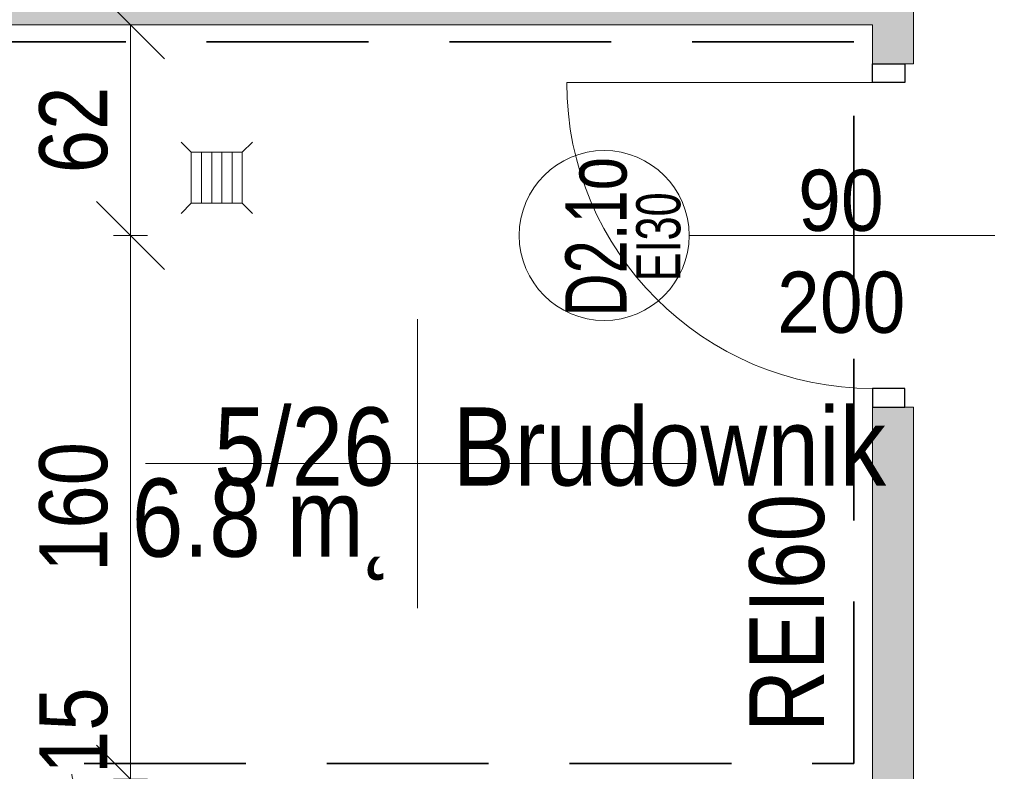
# Model space of a CAD drawing. Header units: centimetres. Extents: x -1631 to 21770, y -8842 to 3590.
# Tile 47 of 87: x 34 to 324, y 578 to 799. Entities that reach past the tile are written whole.
import ezdxf

# ---------------------------------------------------------------- set-up
doc = ezdxf.new("R2010")
doc.units = ezdxf.units.CM
doc.linetypes.add('Dash', pattern=[60, 30, -30])
doc.linetypes.add('Hidden', pattern=[71.4375, 47.625, -23.8125])
for name, color, linetype, lineweight in [('A-ANNO-DIMS', 211, 'Continuous', 13), ('A-ANNO-DIMS-100', 211, 'Continuous', 13), ('A-ANNO-NOTE', 131, 'Continuous', 9), ('A-AREA-IDEN', 2, 'Continuous', 13), ('A-DETL', 90, 'Continuous', 9), ('A-DETL-GENF', 92, 'Continuous', 9), ('A-DETL-MEDM', 33, 'Continuous', 13), ('A-DOOR', 31, 'Continuous', 13), ('A-WALL', 113, 'Continuous', 13), ('A-WALL-PATT', 111, 'Continuous', 13), ('G-ANNO-TEXT', 231, 'Continuous', 13), ('P-SANR-FIXT', 6, 'Continuous', 9)]:
    doc.layers.add(name, color=color, linetype=linetype, lineweight=lineweight)
doc.styles.add('Arial', font='arial.ttf', dxfattribs={"width": 0.9, "height": 18})
doc.styles.add('Arial Narrow', font='ARIALN.TTF', dxfattribs={"height": 22})
doc.styles.add('Arial Narrow_5', font='ARIALN.TTF', dxfattribs={"height": 20})
doc.styles.add('Arial_11', font='arial.ttf', dxfattribs={"width": 0.85, "height": 23})
doc.styles.add('Arial_2', font='arial.ttf', dxfattribs={"width": 0.7, "height": 13})
doc.styles.add('Arial_3', font='arial.ttf', dxfattribs={"width": 0.7, "height": 18})
doc.dimstyles.new('Diagonal_1_100__0__wewnętrzne', dxfattribs={"dimscale": 30.48, "dimtxt": 20.468619, "dimasz": 0.656168, "dimexe": 0.164042, "dimexo": 0.0625, "dimgap": 0.032808, "dimtad": 1, "dimdec": 0, "dimdsep": 46, "dimtxsty": 'Arial Narrow_5', "dimblk1": 'OBLIQUE', "dimblk2": 'OBLIQUE', "dimsah": 1, "dimcen": 0.09, "dimazin": 0, "dimtfac": 1, "dimtdec": 4, "dimtix": 1, "dimtmove": 1, "dimatfit": 3, "dimfxl": 0, "dimtvp": 1, "dimtolj": 1, "dimtzin": 0, "dimarcsym": 0})
doc.dimstyles.new('Diagonal_1_100__0__wewnętrzne_1', dxfattribs={"dimscale": 30.48, "dimtxt": 20.468619, "dimasz": 0.656168, "dimexe": 0.164042, "dimexo": 0.0625, "dimgap": 0.032808, "dimtad": 1, "dimdec": 0, "dimdsep": 46, "dimtxsty": 'Arial Narrow_5', "dimblk1": 'OBLIQUE', "dimblk2": 'OBLIQUE', "dimsah": 1, "dimcen": 0.09, "dimazin": 0, "dimtfac": 1, "dimtdec": 4, "dimtix": 1, "dimtmove": 0, "dimatfit": 3, "dimfxl": 0, "dimtvp": 1, "dimtolj": 1, "dimtzin": 0, "dimarcsym": 0})

# ---------------------------------------------------------------- blocks, each defined once
blk = doc.blocks.new('kratka ściekowa - kratka ściekowa-822328-5_piętro III __10_50 m_ - stan projektowany')
at = {"layer": 'P-SANR-FIXT'}
for p, q in [((-10.5, 10.5), (-7.5, 7.5)), ((10.5, 10.5), (7.5, 7.5)), ((-7.5, 7.5), (-7.5, -7.5)), ((7.5, 7.5), (-7.5, 7.5)), ((-4.5, 7.5), (-4.5, -7.5)), ((-1.5, 7.5), (-1.5, -7.5)), ((1.5, 7.5), (1.5, -7.5)), ((4.5, 7.5), (4.5, -7.5)), ((7.5, -7.5), (7.5, 7.5)), ((-10.5, -10.5), (-7.5, -7.5)), ((-7.5, -7.5), (7.5, -7.5)), ((7.5, -7.5), (10.5, -10.5))]:
    blk.add_line(p, q, dxfattribs=at)
blk = doc.blocks.new('DRZWI 1S - automatyczna etykieta - Drzwi 90 _PPOŻ EI30 łazienkowe_-2486748-5_piętro III __10_50 m_ - stan projektowany')
at = {"layer": 'A-DETL-GENF'}
for p, q in [((-50.5, 6), (-50.5, -3.5)), ((-45, 6), (-50.5, 6)), ((-45, -3.5), (-45, 6)), ((50.5, 6), (45, 6)), ((45, 6), (45, -3.5)), ((50.5, -3.5), (50.5, 6)), ((-50.5, -3.5), (-45, -3.5)), ((45, -3.5), (50.5, -3.5))]:
    blk.add_line(p, q, dxfattribs=at)
at = {"layer": 'A-DETL-MEDM', "lineweight": 25}
for p, q in [((-45, 6), (-50.5, 6)), ((-50.5, 6), (-50.5, -3.5)), ((-45, -3.5), (-45, 6)), ((45, -3.5), (45, 6)), ((45, 6), (50.5, 6)), ((50.5, 6), (50.5, -3.5)), ((-50.5, -3.5), (-45, -3.5)), ((50.5, -3.5), (45, -3.5))]:
    blk.add_line(p, q, dxfattribs=at)
at = {"layer": 'A-DOOR'}
blk.add_line((45, 6), (45, 96), dxfattribs=at)
blk.add_arc((45, 6), 90, 90, 180, dxfattribs=at)
blk = doc.blocks.new('DIMBLOCK105-5_piętro III __10_50 m_ - stan projektowany')
at = {"layer": 'A-ANNO-DIMS-100', "transparency": 16777216}
for p, q in [((66.98, 575.33), (56.98, 585.33)), ((61.98, 575.33), (71.98, 575.33)), ((66.98, 575.33), (61.98, 575.33)), ((66.98, 560.33), (66.98, 575.33)), ((66.98, 575.33), (76.98, 565.33)), ((66.98, 560.33), (56.98, 570.33)), ((61.98, 560.33), (71.98, 560.33)), ((66.98, 560.33), (61.98, 560.33)), ((66.98, 560.33), (76.98, 550.33))]:
    blk.add_line(p, q, dxfattribs=at)
blk.add_ellipse((66.98, 576.87), major_axis=(17.24, 0), ratio=0.524691, start_param=3.141593, end_param=4.712389, dxfattribs=at)
at = {"layer": 'A-ANNO-DIMS-100', "color": 0, "transparency": 16777216, "insert": (40.13, 576.87), "char_height": 20, "width": 30.4105, "attachment_point": 1, "rotation": 90, "line_spacing_factor": 0.974696, "style": 'Arial Narrow_5'}
blk.add_mtext('15', dxfattribs=at)
blk = doc.blocks.new('_Oblique')
at = {"color": 0, "linetype": 'ByBlock', "lineweight": -2}
blk.add_line((-0.5, -0.5), (0.5, 0.5), dxfattribs=at)
blk = doc.blocks.new('DIMBLOCK106-5_piętro III __10_50 m_ - stan projektowany')
at = {"layer": 'A-ANNO-DIMS-100', "transparency": 16777216}
for p, q in [((66.98, 735.33), (56.98, 745.33)), ((71.98, 735.33), (61.98, 735.33)), ((66.98, 575.33), (66.98, 735.33)), ((66.98, 735.33), (76.98, 725.33)), ((66.98, 735.33), (71.98, 735.33)), ((66.98, 575.33), (56.98, 585.33)), ((61.98, 575.33), (71.98, 575.33)), ((66.98, 575.33), (61.98, 575.33)), ((66.98, 575.33), (76.98, 565.33))]:
    blk.add_line(p, q, dxfattribs=at)
at = {"layer": 'A-ANNO-DIMS-100', "color": 0, "transparency": 16777216, "insert": (40.13, 636.32), "char_height": 20, "width": 45.6158, "attachment_point": 1, "rotation": 90, "line_spacing_factor": 0.974696, "style": 'Arial Narrow_5'}
blk.add_mtext('160', dxfattribs=at)
blk = doc.blocks.new('DIMBLOCK107-5_piętro III __10_50 m_ - stan projektowany')
at = {"layer": 'A-ANNO-DIMS-100', "transparency": 16777216}
for p, q in [((66.98, 797.33), (56.98, 807.33)), ((61.98, 797.33), (71.98, 797.33)), ((66.98, 797.33), (61.98, 797.33)), ((66.98, 735.33), (66.98, 797.33)), ((66.98, 797.33), (76.98, 787.33)), ((66.98, 735.33), (56.98, 745.33)), ((71.98, 735.33), (61.98, 735.33)), ((66.98, 735.33), (76.98, 725.33)), ((66.98, 735.33), (71.98, 735.33))]:
    blk.add_line(p, q, dxfattribs=at)
at = {"layer": 'A-ANNO-DIMS-100', "color": 0, "transparency": 16777216, "insert": (40.13, 753.65), "char_height": 20, "width": 30.4105, "attachment_point": 1, "rotation": 90, "line_spacing_factor": 0.974696, "style": 'Arial Narrow_5'}
blk.add_mtext('62', dxfattribs=at)
blk = doc.blocks.new('METKA_POMIESZCZENIA2 - Rozbudowana krótka - bez ramki-2403173-5_piętro III __10_50 m_ - stan projektowany')
at = {"layer": 'A-AREA-IDEN'}
for p, q in [((0, 0.425), (0, 0)), ((0.0976, 0), (-0.8, 0)), ((-0.8, 0), (0.8, 0)), ((0, 0), (0, -0.425))]:
    blk.add_line(p, q, dxfattribs=at)

msp = doc.modelspace()

# ---------------------------------------------------------------- hatches: boundary and pattern name
at = {"layer": 'A-WALL-PATT'}
msp.add_hatch(color=9, dxfattribs=at).paths.add_polyline_path([(297.38, 797.33), (297.38, 803.33), (-22.62, 803.33), (-22.62, 797.33), (285.38, 797.33)], flags=0)
h = msp.add_hatch(color=9, dxfattribs=at)
h.paths.add_polyline_path([(297.38, 122.33), (297.38, 359.83), (285.38, 359.83), (285.38, 122.33)], flags=0)
h.paths.add_polyline_path([(297.38, 460.83), (297.38, 466.83), (285.38, 466.83), (285.38, 460.83), (294.88, 460.83)], flags=0)
h.paths.add_polyline_path([(297.38, 567.83), (297.38, 684.83), (285.38, 684.83), (285.38, 567.83), (294.88, 567.83)], flags=0)
h.paths.add_polyline_path([(285.38, 785.83), (297.38, 785.83), (297.38, 797.33), (285.38, 797.33), (285.38, 788.28)], flags=0)

# ---------------------------------------------------------------- linework, layer by layer
at = {"layer": 'A-ANNO-NOTE', "lineweight": 13}
msp.add_line((321.38, 735.33), (231.38, 735.33), dxfattribs=at)
msp.add_line((321.38, 735.33), (231.38, 735.33), dxfattribs=at)
msp.add_circle((206.38, 735.33), 25, dxfattribs=at)
at = {"layer": 'A-DETL', "linetype": 'Hidden', "lineweight": 35}
for p, q in [((279.88, 792.33), (-18.11, 792.33)), ((279.88, 580), (279.88, 792.33)), ((-18.11, 580), (279.88, 580))]:
    msp.add_line(p, q, dxfattribs=at)
at = {"layer": 'A-DETL', "linetype": 'Dash', "lineweight": 25}
msp.add_open_spline([(412.84, 1006.95), (412.84, 497.96), (412.84, 435.33), (370.99, 410.92), (291.38, 409.33)], degree=3, knots=[0, 0, 0, 0, 6.781245, 8.866954, 8.866954, 8.866954, 8.866954], dxfattribs=at)
at = {"layer": 'A-WALL', "lineweight": 9}
for p, q in [((297.38, 785.83), (297.38, 1003.78)), ((-22.62, 797.33), (285.38, 797.33)), ((285.38, 797.33), (285.38, 785.83)), ((294.88, 785.83), (297.38, 785.83)), ((285.38, 684.83), (285.38, 575.33)), ((297.38, 684.83), (294.88, 684.83)), ((297.38, 567.83), (297.38, 684.83))]:
    msp.add_line(p, q, dxfattribs=at)

# ---------------------------------------------------------------- block references
at = {"layer": 'A-AREA-IDEN', "xscale": 99.99999999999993, "yscale": 99.99999999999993, "zscale": 99.99999999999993}
msp.add_blockref('METKA_POMIESZCZENIA2 - Rozbudowana krótka - bez ramki-2403173-5_piętro III __10_50 m_ - stan projektowany', (151.41, 668.2), dxfattribs=at)
at = {"layer": 'A-DOOR', "rotation": 89.9999999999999}
msp.add_blockref('DRZWI 1S - automatyczna etykieta - Drzwi 90 _PPOŻ EI30 łazienkowe_-2486748-5_piętro III __10_50 m_ - stan projektowany', (291.38, 735.33), dxfattribs=at)
at = {"layer": 'P-SANR-FIXT', "rotation": 180}
msp.add_blockref('kratka ściekowa - kratka ściekowa-822328-5_piętro III __10_50 m_ - stan projektowany', (92.38, 752.33), dxfattribs=at)

# ---------------------------------------------------------------- texts
at = {"layer": 'A-ANNO-NOTE', "lineweight": 211, "attachment_point": 5, "rotation": 90, "line_spacing_factor": 0.936439}
for s, insert, char_height, width, style in [('\\pt88.90002,177.80004,266.70006,355.60008,444.49992,533.39994,622.29996,711.19998,800.1,889.00002,977.90004,1066.80006,1155.70008,1244.59992,1333.49994,1422.39996,1511.29998,1600.2,1689.10002,1778.00004,1866.90006,1955.80008,2044.69992,2133.59994,2222.49996,2311.39998,2400.3,2489.20002,2578.10004,2667.00006,2755.90008,2844.79992;D2.1o', (204.09, 734.93), 18, 46.76, 'Arial_3'), ('\\pt88.89998,177.79996,266.69994,355.60005,444.50003,533.40001,622.29999,711.19997,800.09995,889.00006,977.90004,1066.80002,1155.7,1244.59998,1333.49996,1422.39994,1511.30005,1600.20003,1689.10001,1777.99999,1866.89997,1955.79995,2044.70006,2133.60004,2222.50002,2311.4,2400.29998,2489.19996,2578.09994,2667.00005,2755.90003,2844.80001;EI30', (222.4, 734.93), 13, 26.39, 'Arial_2')]:
    msp.add_mtext(s, dxfattribs=dict(at, insert=insert, char_height=char_height, width=width, style=style))
at = {"layer": 'A-ANNO-NOTE', "lineweight": 211, "char_height": 18, "attachment_point": 5, "line_spacing_factor": 0.936439, "style": 'Arial'}
for s, insert, width in [('\\pt114.3,228.6,342.9,457.2,571.5,685.8,800.1,914.4,1028.7,1143,1257.3,1371.6,1485.9,1600.2,1714.5,1828.8,1943.1,2057.4,2171.7,2286,2400.3,2514.6,2628.9,2743.2,2857.5,2971.8,3086.1,3200.4,3314.7,3429,3543.3,3657.6;90', (276.05, 745.56), 25.65), ('\\pt114.3,228.6,342.9,457.2,571.5,685.8,800.1,914.4,1028.7,1143,1257.3,1371.6,1485.9,1600.2,1714.5,1828.8,1943.1,2057.4,2171.7,2286,2400.3,2514.6,2628.9,2743.2,2857.5,2971.8,3086.1,3200.4,3314.7,3429,3543.3,3657.6;200', (276.14, 715.56), 38.07), ('\\pt114.3,228.6,342.9,457.2,571.5,685.8,800.1,914.4,1028.7,1143,1257.3,1371.6,1485.9,1600.2,1714.5,1828.8,1943.1,2057.4,2171.7,2286,2400.3,2514.6,2628.9,2743.2,2857.5,2971.8,3086.1,3200.4,3314.7,3429,3543.3,3657.6;200', (276.14, 715.56), 38.07)]:
    msp.add_mtext(s, dxfattribs=dict(at, insert=insert, width=width))
at = {"layer": 'A-AREA-IDEN', "char_height": 23, "line_spacing_factor": 0.936439, "style": 'Arial_11'}
for s, insert, width, attachment_point in [('\\pt84.99995,169.9999,255.00008,340.00003,424.99998,509.99993,595.00011,680.00006,765.00001,849.99996,934.99991,1020.00009,1105.00004,1189.99999,1274.99994,1359.99989,1445.00007,1530.00002,1614.99997,1699.99992,1785.0001,1870.00005,1955,2039.99995,2124.9999,2210.00008,2295.00003,2379.99998,2464.99993,2550.00011,2635.00006,2720.00001;5/26', (144.75, 661.42), 52.87, 9), ('\\pt84.99995,169.9999,255.00008,340.00003,424.99998,509.99993,595.00011,680.00006,765.00001,849.99996,934.99991,1020.00009,1105.00004,1189.99999,1274.99994,1359.99989,1445.00007,1530.00002,1614.99997,1699.99992,1785.0001,1870.00005,1955,2039.99995,2124.9999,2210.00008,2295.00003,2379.99998,2464.99993,2550.00011,2635.00006,2720.00001;Brudownik', (161.83, 661.42), 125.97, 7), ('\\pt84.99995,169.9999,255.00008,340.00003,424.99998,509.99993,595.00011,680.00006,765.00001,849.99996,934.99991,1020.00009,1105.00004,1189.99999,1274.99994,1359.99989,1445.00007,1530.00002,1614.99997,1699.99992,1785.0001,1870.00005,1955,2039.99995,2124.9999,2210.00008,2295.00003,2379.99998,2464.99993,2550.00011,2635.00006,2720.00001;6.8 m˛', (144.75, 663.81), 76.5, 3)]:
    msp.add_mtext(s, dxfattribs=dict(at, insert=insert, width=width, attachment_point=attachment_point))
at = {"layer": 'G-ANNO-TEXT', "color": 1, "insert": (249.09, 659.29), "char_height": 22, "width": 69.488, "attachment_point": 3, "rotation": 90, "line_spacing_factor": 0.949189, "style": 'Arial Narrow'}
msp.add_mtext('\\pt127.00006,253.9999,380.99996,508.00002,635.00008,761.99992,888.99998,1016.00004,1143.0001,1269.99994,1397,1524.00006,1650.9999,1777.99996,1905.00002,2032.00008,2158.99992,2285.99998,2413.00004,2540.0001,2666.99994,2794,2921.00006,3047.9999,3174.99996,3302.00002,3429.00008,3555.99992,3682.99998,3810.00004,3937.0001,4063.99994;REI60', dxfattribs=at)

# ---------------------------------------------------------------- dimensions: what is measured, and where the dimension line sits
at = {"layer": 'A-ANNO-DIMS'}
for base, p1, p2, override, picture, middle in [((66.98, 797.33), (71.98, 735.33), (61.98, 797.33), {"dimpost": '<>', "dimfxl": 62.801274}, 'DIMBLOCK107-5_piętro III __10_50 m_ - stan projektowany', (55.77, 766.33)), ((66.98, 735.33), (61.98, 575.33), (71.98, 735.33), {"dimpost": '<>', "dimfxl": 160.312195}, 'DIMBLOCK106-5_piętro III __10_50 m_ - stan projektowany', (55.77, 655.33))]:
    dim = msp.add_linear_dim(base=base, p1=p1, p2=p2, angle=90, dimstyle='Diagonal_1_100__0__wewnętrzne_1', override=override, dxfattribs=at)
    dim.commit()
    dim.dimension.update_dxf_attribs({"geometry": picture, "text_midpoint": middle})
dim = msp.add_linear_dim(base=(66.98, 575.33), p1=(61.98, 560.33), p2=(61.98, 575.33), angle=90, dimstyle='Diagonal_1_100__0__wewnętrzne', override={"dimpost": '<>', "dimfxl": 15}, dxfattribs=at)
dim.commit()
dim.dimension.update_dxf_attribs({"geometry": 'DIMBLOCK105-5_piętro III __10_50 m_ - stan projektowany', "text_midpoint": (53.47, 592.08), "dimtype": 160, "text_rotation": 90})

doc.saveas('drawing.dxf')
